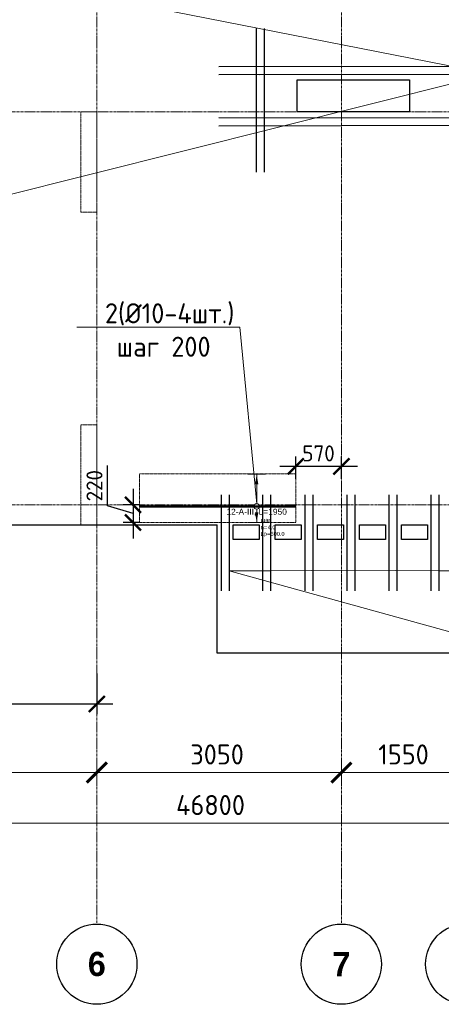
# Model space of a CAD drawing. Header units: millimetres. Extents: x -5898314 to 1055204, y -720802 to 1562611.
# Tile 114 of 256: x -87498 to -82239, y -615627 to -603347. Entities that reach past the tile are written whole.
import ezdxf
from ezdxf import colors
from ezdxf.entities.mleader import LeaderData, LeaderLine
from ezdxf.enums import TextEntityAlignment as Align
from ezdxf.math import Vec2, Vec3

# ---------------------------------------------------------------- set-up
doc = ezdxf.new("R2010")
doc.units = ezdxf.units.MM
doc.set_wipeout_variables(frame=1)
for name, pattern in [('01 Штриховая _4 мм_', [6, 3.5, -2.5]), ('______5', [1100, 800, -100, 100, -100]), ('DASHED', [7, 5, -2, 0]), ('GOST2.303 4', [7, 5, -2, 0]), ('осевая', [50.8, 31.75, -6.35, 6.35, -6.35])]:
    doc.linetypes.add(name, pattern=pattern)
for name, color, linetype, lineweight in [('907Сл Осевые', 1, 'Continuous', 0), ('RAZMER', 100, 'Continuous', 15), ('АрмСтер', 2, 'Continuous', 50), ('контур распр. стерхней', 2, 'GOST2.303 4', 20), ('Оси', 40, '______5', 18), ('Перекрытие ж_бетон', 1, 'Continuous', 30), ('подоснова', 151, 'Continuous', 5), ('РАЗМЕРЫ', 1, 'Continuous', 9)]:
    doc.layers.add(name, color=color, linetype=linetype, lineweight=lineweight)
doc.layers.add('АрмСтер_атрибуты', color=2, linetype='Continuous', lineweight=0, plot=False)
doc.layers.add('Колонна_ бетон', color=7, linetype='Continuous', lineweight=50, true_color=0xb4b496)
doc.styles.add('Century Gothic', font='GOTHIC.TTF')
doc.styles.add('GOST-2.304_Type-B', font='GOST_Common.ttf')
doc.styles.get("Standard").update_dxf_attribs({"font": 'arial.ttf'})
doc.styles.add('Аннотативный', font='arial.ttf')
doc.dimstyles.new('СПДС', dxfattribs={"dimscale": 100, "dimtxt": 2.5, "dimasz": 2, "dimexe": 1.25, "dimexo": 0, "dimtad": 1, "dimdec": 0, "dimrnd": 5, "dimtxsty": 'GOST-2.304_Type-B', "dimblk": 'ARCHTICK', "dimcen": 2.5, "dimdle": 2, "dimclrd": 1, "dimclre": 1, "dimclrt": 1, "dimadec": 0, "dimazin": 2, "dimtfac": 0.75, "dimtdec": 0, "dimtmove": 1, "dimatfit": 3, "dimfxl": 1, "dimtfillclr": 256, "dimtolj": 1, "dimarcsym": 1})

# ---------------------------------------------------------------- blocks, each defined once
blk = doc.blocks.new('_ArchTick')
at = {"color": 0, "linetype": 'ByBlock', "const_width": 0.15}
blk.add_lwpolyline([(-0.5, -0.5), (0.5, 0.5)], dxfattribs=at)
blk = doc.blocks.new('*D1441')
at = {"color": 1, "lineweight": -2, "transparency": 16777216}
for p, q in [((-85705, -346670), (-85705, -346545)), ((-38905, -346670), (-38905, -346545)), ((-85905, -346670), (-38705, -346670))]:
    blk.add_line(p, q, dxfattribs=at)
at = {"layer": 'DEFPOINTS', "color": 0, "lineweight": 0, "transparency": 16777216}
for p in [(-85705, -346670), (-38905, -346670), (-38905, -346670)]:
    blk.add_point(p, dxfattribs=at)
at = {"color": 1, "lineweight": -2, "transparency": 16777216, "xscale": 250, "yscale": 250, "zscale": 250, "rotation": 180}
blk.add_blockref('_ArchTick', (-85705, -346670), dxfattribs=at)
at = {"color": 1, "lineweight": -2, "transparency": 16777216, "xscale": 250, "yscale": 250, "zscale": 250}
blk.add_blockref('_ArchTick', (-38905, -346670), dxfattribs=at)
at = {"color": 1, "lineweight": 0, "transparency": 16777216, "insert": (-67487, -346445), "char_height": 250, "width": 104166.67, "attachment_point": 5, "style": 'GOST-2.304_Type-B'}
blk.add_mtext('\\A1;46800', dxfattribs=at)
blk = doc.blocks.new('NSY101')
at = {"color": 0, "linetype": 'ByBlock', "lineweight": -2}
blk.add_circle((0, 0), 50, dxfattribs=at)
blk = doc.blocks.new('СЛОЖНЫЙ_ОБЪЕКТ_33')
at = {"layer": 'Оси', "color": 16, "linetype": 'Continuous', "lineweight": 25, "transparency": 33554687, "xscale": 9.999999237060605, "yscale": 9.999999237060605, "zscale": 9.999999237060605}
blk.add_blockref('NSY101', (21513, -43009), dxfattribs=at)
at = {"layer": 'Оси', "color": 16, "linetype": 'Continuous', "lineweight": 25, "transparency": 33554687, "insert": (21513, -43009), "char_height": 300, "width": 385, "attachment_point": 5, "style": 'Century Gothic'}
blk.add_mtext('\\A1;{\\fCentury Gothic|i0|b1;\\H300.000000;\\W1.000000;\\C16;6}\\P', dxfattribs=at)
blk = doc.blocks.new('СЛОЖНЫЙ_ОБЪЕКТ_34')
at = {"layer": 'Оси', "color": 16, "linetype": 'Continuous', "lineweight": 25, "transparency": 33554687, "xscale": 9.999999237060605, "yscale": 9.999999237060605, "zscale": 9.999999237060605}
blk.add_blockref('NSY101', (24563, -43009), dxfattribs=at)
at = {"layer": 'Оси', "color": 16, "linetype": 'Continuous', "lineweight": 25, "transparency": 33554687, "insert": (24563, -43009), "char_height": 300, "width": 385, "attachment_point": 5, "style": 'Century Gothic'}
blk.add_mtext('\\A1;{\\fCentury Gothic|i0|b1;\\H300.000000;\\W1.000000;\\C16;7}\\P', dxfattribs=at)
blk = doc.blocks.new('СЛОЖНЫЙ_ОБЪЕКТ_35')
at = {"layer": 'Оси', "color": 16, "linetype": 'Continuous', "lineweight": 25, "transparency": 33554687, "xscale": 9.999999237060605, "yscale": 9.999999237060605, "zscale": 9.999999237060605}
blk.add_blockref('NSY101', (26113, -43009), dxfattribs=at)
at = {"layer": 'Оси', "color": 16, "linetype": 'Continuous', "lineweight": 25, "transparency": 33554687, "insert": (26113, -43009), "char_height": 300, "width": 385, "attachment_point": 5, "style": 'Century Gothic'}
blk.add_mtext('\\A1;{\\fCentury Gothic|i0|b1;\\H300.000000;\\W1.000000;\\C16;8}\\P', dxfattribs=at)
blk = doc.blocks.new('*D1451')
at = {"color": 1, "lineweight": -2, "transparency": 16777216}
for p, q in [((-72355, -346039), (-72355, -345914)), ((-68905, -346039), (-68905, -345914)), ((-72555, -346039), (-68705, -346039))]:
    blk.add_line(p, q, dxfattribs=at)
at = {"layer": 'DEFPOINTS', "color": 0, "lineweight": 0, "transparency": 16777216}
for p in [(-72355, -346039), (-68905, -346039), (-68905, -346039)]:
    blk.add_point(p, dxfattribs=at)
at = {"color": 1, "lineweight": -2, "transparency": 16777216, "xscale": 250, "yscale": 250, "zscale": 250, "rotation": 180}
blk.add_blockref('_ArchTick', (-72355, -346039), dxfattribs=at)
at = {"color": 1, "lineweight": -2, "transparency": 16777216, "xscale": 250, "yscale": 250, "zscale": 250}
blk.add_blockref('_ArchTick', (-68905, -346039), dxfattribs=at)
at = {"color": 1, "lineweight": 0, "transparency": 16777216, "insert": (-70655, -345814), "char_height": 250, "width": 83333.33, "attachment_point": 5, "style": 'GOST-2.304_Type-B'}
blk.add_mtext('\\A1;3450', dxfattribs=at)
blk = doc.blocks.new('*D1452')
at = {"color": 1, "lineweight": -2, "transparency": 16777216}
for p, q in [((-68905, -346039), (-68905, -345914)), ((-65855, -346039), (-65855, -345914)), ((-69105, -346039), (-65655, -346039))]:
    blk.add_line(p, q, dxfattribs=at)
at = {"layer": 'DEFPOINTS', "color": 0, "lineweight": 0, "transparency": 16777216}
for p in [(-68905, -346039), (-65855, -346039), (-65855, -346039)]:
    blk.add_point(p, dxfattribs=at)
at = {"color": 1, "lineweight": -2, "transparency": 16777216, "xscale": 250, "yscale": 250, "zscale": 250, "rotation": 180}
blk.add_blockref('_ArchTick', (-68905, -346039), dxfattribs=at)
at = {"color": 1, "lineweight": -2, "transparency": 16777216, "xscale": 250, "yscale": 250, "zscale": 250}
blk.add_blockref('_ArchTick', (-65855, -346039), dxfattribs=at)
at = {"color": 1, "lineweight": 0, "transparency": 16777216, "insert": (-67405, -345814), "char_height": 250, "width": 83333.33, "attachment_point": 5, "style": 'GOST-2.304_Type-B'}
blk.add_mtext('\\A1;3050', dxfattribs=at)
blk = doc.blocks.new('*D1453')
at = {"color": 1, "lineweight": -2, "transparency": 16777216}
for p, q in [((-65854.71808, -346038.91005), (-65854.71808, -345913.91005)), ((-64304.71808, -346038.91005), (-64304.71808, -345913.91005)), ((-66054.71808, -346038.91005), (-64104.71808, -346038.91005))]:
    blk.add_line(p, q, dxfattribs=at)
at = {"layer": 'DEFPOINTS', "color": 0, "lineweight": 0, "transparency": 16777216}
for p in [(-65854.71808, -346038.91005), (-64304.71808, -346038.91005), (-64304.71808, -346038.91005)]:
    blk.add_point(p, dxfattribs=at)
at = {"color": 1, "lineweight": -2, "transparency": 16777216, "xscale": 250, "yscale": 250, "zscale": 250, "rotation": 180}
blk.add_blockref('_ArchTick', (-65854.71808, -346038.91005), dxfattribs=at)
at = {"color": 1, "lineweight": -2, "transparency": 16777216, "xscale": 250, "yscale": 250, "zscale": 250}
blk.add_blockref('_ArchTick', (-64304.71808, -346038.91005), dxfattribs=at)
at = {"color": 1, "lineweight": 0, "transparency": 16777216, "insert": (-65079.71808, -345813.91005), "char_height": 250, "width": 83333.3333333, "attachment_point": 5, "style": 'GOST-2.304_Type-B'}
blk.add_mtext('\\A1;1550', dxfattribs=at)
blk = doc.blocks.new('подложка стн 1-го этажа')
at = {"layer": 'Колонна_ бетон', "color": 252, "linetype": 'DASHED', "lineweight": 0, "ltscale": 0.5, "true_color": 0x939598, "transparency": 33554687}
for p, q in [((24844, 14612, -200), (24644, 14612, -200)), ((24644, 14612, -200), (24644, 14612, -200)), ((24644, 14612, -200), (24644, 13362, -200)), ((24844, 14612, -200), (24644, 14612, -200)), ((24644, 14612, -200), (24644, 14612, -200)), ((24644, 14612, -200), (24644, 13362, -200)), ((24844, 14612, -200), (24844, 14612, -200)), ((24844, 13362, -200), (24844, 14612, -200)), ((24844, 14612, -200), (24844, 14612, -200)), ((24844, 13362, -200), (24844, 14612, -200)), ((24844, 13362, -200), (24644, 13362, -200)), ((24644, 13362, -200), (24644, 13362, -200)), ((24844, 13362, -200), (24644, 13362, -200)), ((24644, 13362, -200), (24644, 13362, -200)), ((24844, 13362, -200), (24844, 13362, -200)), ((24844, 13362, -200), (24844, 13362, -200)), ((24644, 9462, -200), (24644, 10712, -200)), ((24844, 10712, -200), (24644, 10712, -200)), ((24644, 9462, -200), (24644, 10712, -200)), ((24844, 10712, -200), (24644, 10712, -200)), ((24844, 9462, -200), (24844, 10712, -200)), ((24844, 9462, -200), (24844, 10712, -200)), ((24644, 9462, -200), (24844, 9462, -200)), ((24644, 9462, -200), (24844, 9462, -200))]:
    blk.add_line(p, q, dxfattribs=at)
blk = doc.blocks.new('*D593')
at = {"layer": 'DEFPOINTS', "color": 0, "lineweight": 0, "transparency": 16777216}
for p in [(-103335, -611002), (-86535, -611501), (-103335, -611882)]:
    blk.add_point(p, dxfattribs=at)
at = {"layer": 'РАЗМЕРЫ', "color": 1, "lineweight": -2, "transparency": 16777216}
for p, q in [((-103335, -611002), (-103335, -612007)), ((-86535, -611501), (-86535, -612007)), ((-86335, -611882), (-103535, -611882))]:
    blk.add_line(p, q, dxfattribs=at)
at = {"layer": 'РАЗМЕРЫ', "color": 1, "lineweight": -2, "transparency": 16777216, "xscale": 200, "yscale": 200, "zscale": 200, "rotation": 180}
blk.add_blockref('_ArchTick', (-103335, -611882), dxfattribs=at)
at = {"layer": 'РАЗМЕРЫ', "color": 1, "lineweight": -2, "transparency": 16777216, "xscale": 200, "yscale": 200, "zscale": 200}
blk.add_blockref('_ArchTick', (-86535, -611882), dxfattribs=at)
at = {"layer": 'РАЗМЕРЫ', "color": 1, "lineweight": 0, "transparency": 16777216, "insert": (-94935, -611695), "char_height": 250, "attachment_point": 5, "style": 'GOST-2.304_Type-B'}
blk.add_mtext('\\A1;16800', dxfattribs=at)
blk = doc.blocks.new('отв +6900')
at = {"layer": 'Перекрытие ж_бетон'}
blk.add_lwpolyline([(-246561, -179719), (-246561, -179319), (-245161, -179319), (-245161, -179719)], close=True, dxfattribs=at)
blk = doc.blocks.new('_None')
blk = doc.blocks.new('*U204')
at = {"layer": 'РАЗМЕРЫ'}
for p, q in [((112, 400), (-112, 400)), ((112, -200), (-112, -200))]:
    blk.add_line(p, q, dxfattribs=at)
at = {"layer": 'РАЗМЕРЫ', "ltscale": 15}
blk.add_line((0, -200), (0, 400), dxfattribs=at)
at = {"layer": 'РАЗМЕРЫ'}
for points in [[(0, 400), (21, 275), (-21, 275)], [(0, -200), (21, -75), (-21, -75)]]:
    blk.add_solid(points, dxfattribs=at)
at = {"layer": 'АрмСтер_атрибуты', "color": 215, "ltscale": 15, "style": 'Аннотативный'}
for s, p in [('шаг', (51, -194)), ('Lр=', (50, -368)), ('n=', (51, -285))]:
    blk.add_text(s, height=50, dxfattribs=at).set_placement(p)
at = {"layer": 'АрмСтер_атрибуты', "flags": 9}
for tag, p in [('МАССА', (-1034, 390)), ('ОБОЗНАЧЕНИЕ', (-1034, 276))]:
    blk.add_attdef(tag, p, '', height=75, dxfattribs=at)
at = {"layer": 'АрмСтер_атрибуты', "style": 'Аннотативный', "flags": 8}
blk.add_attdef('ПОЗ', (110, 30), '', height=75, dxfattribs=at)
at = {"layer": 'АрмСтер_атрибуты', "color": 215, "style": 'Аннотативный'}
for tag, p, flags in [('КОЛ', (138, -285), 8), ('ШАГ', (191, -194), 10), ('ШИРИНА', (173, -368), 8)]:
    blk.add_attdef(tag, p, '', height=50, dxfattribs=dict(at, flags=flags))
at = {"linetype": 'Continuous', "lineweight": 0}
blk.add_wipeout([(35, 0), (28, 21), (11, 33), (-11, 33), (-28, 21), (-35, 0), (-28, -21), (-11, -33), (11, -33), (28, -21)], dxfattribs=at)
at = {"color": 0, "linetype": 'ByBlock', "lineweight": -2, "ltscale": 100}
blk.add_line((-1463, 0), (487, 0), dxfattribs=at)
at = {"layer": 'РАЗМЕРЫ'}
blk.add_circle((0, 0), 35, dxfattribs=at)
at = {"layer": 'АрмСтер_атрибуты', "style": 'Аннотативный', "flags": 8}
blk.add_attdef('НАИМЕНОВАНИЕ', text='', height=75, dxfattribs=at).set_placement((0, -29), align=Align.TOP_CENTER)
blk = doc.blocks.new('*D632')
at = {"layer": '907Сл Осевые', "color": 1, "lineweight": -2, "transparency": 16777216}
for p, q in [((-86403, -609412), (-86403, -608907)), ((-86084, -609198), (-86084, -609817)), ((-86084, -609507), (-86403, -609412)), ((-86004, -609398), (-86209, -609398)), ((-86004, -609617), (-86209, -609617))]:
    blk.add_line(p, q, dxfattribs=at)
at = {"layer": 'DEFPOINTS', "color": 0, "lineweight": 0, "transparency": 16777216}
for p in [(-86004, -609398, 43150), (-86084, -609617), (-86004, -609617, 43150)]:
    blk.add_point(p, dxfattribs=at)
at = {"layer": '907Сл Осевые', "color": 1, "lineweight": -2, "transparency": 16777216, "xscale": 200, "yscale": 200, "zscale": 200}
for p, rotation in [((-86084, -609398), 90), ((-86084, -609617), 270)]:
    blk.add_blockref('_ArchTick', p, dxfattribs=dict(at, rotation=rotation))
at = {"layer": '907Сл Осевые', "color": 1, "lineweight": 0, "transparency": 16777216, "insert": (-86565, -609159), "char_height": 200, "attachment_point": 5, "rotation": 90, "style": 'GOST-2.304_Type-B'}
blk.add_mtext('\\A1;220', dxfattribs=at)
blk = doc.blocks.new('*D633')
at = {"layer": '907Сл Осевые', "color": 1, "lineweight": -2, "transparency": 16777216}
for p, q in [((-84054, -609073), (-84054, -608793)), ((-83485, -609073), (-83485, -608793)), ((-83285, -608918), (-84254, -608918))]:
    blk.add_line(p, q, dxfattribs=at)
at = {"layer": 'DEFPOINTS', "color": 0, "lineweight": 0, "transparency": 16777216}
for p in [(-84054, -608918), (-84054, -609073, 43150), (-83485, -609073)]:
    blk.add_point(p, dxfattribs=at)
at = {"layer": '907Сл Осевые', "color": 1, "lineweight": -2, "transparency": 16777216, "xscale": 200, "yscale": 200, "zscale": 200, "rotation": 180}
blk.add_blockref('_ArchTick', (-84054, -608918), dxfattribs=at)
at = {"layer": '907Сл Осевые', "color": 1, "lineweight": -2, "transparency": 16777216, "xscale": 200, "yscale": 200, "zscale": 200}
blk.add_blockref('_ArchTick', (-83485, -608918), dxfattribs=at)
at = {"layer": '907Сл Осевые', "color": 1, "lineweight": 0, "transparency": 16777216, "insert": (-83770, -608756), "char_height": 200, "attachment_point": 5, "style": 'GOST-2.304_Type-B'}
blk.add_mtext('\\A1;570', dxfattribs=at)
blk = doc.blocks.new('оси блок 2')
at = {"layer": 'Оси', "color": 16, "linetype": 'осевая', "lineweight": 0, "transparency": 33554687}
for p, q in [((-68904.7, -322543), (-68904.7, -347914.1)), ((-65854.7, -322543), (-65854.7, -347914.1)), ((-89822.3, -337801.3), (-37238.5, -337801.3)), ((-89822.3, -342701.3), (-37238.5, -342701.3))]:
    blk.add_line(p, q, dxfattribs=at)
at = {"layer": 'Оси', "color": 16, "linetype": 'Continuous', "lineweight": 25, "transparency": 33554687}
for name in ['СЛОЖНЫЙ_ОБЪЕКТ_33', 'СЛОЖНЫЙ_ОБЪЕКТ_34', 'СЛОЖНЫЙ_ОБЪЕКТ_35']:
    blk.add_blockref(name, (-90418.2, -305420.5), dxfattribs=at)
at = {"lineweight": 0}
for base, p1, p2, picture, middle in [((-68904.7, -346038.9), (-72354.7, -346038.9), (-68904.7, -346038.9), '*D1451', (-70654.9, -346038.9)), ((-65854.7, -346038.9), (-68904.7, -346038.9), (-65854.7, -346038.9), '*D1452', (-67404.9, -346038.9)), ((-64304.7, -346038.9), (-65854.7, -346038.9), (-64304.7, -346038.9), '*D1453', (-65079.7, -346038.9)), ((-38904.7, -346670.2), (-85704.7, -346670.2), (-38904.7, -346670.2), '*D1441', (-67487.3, -346670.2))]:
    dim = blk.add_linear_dim(base=base, p1=p1, p2=p2, dimstyle='СПДС', override={"dimgap": 1}, dxfattribs=at)
    dim.commit()
    dim.dimension.update_dxf_attribs({"geometry": picture, "text_midpoint": middle, "dimtype": 160})

msp = doc.modelspace()

# ---------------------------------------------------------------- linework, layer by layer
at = {"lineweight": 30}
for p, q in [((-84548.03, -603457.79), (-84548.03, -605247.79)), ((-81454.17, -603928.81), (-85012.54, -603935.39)), ((-81454.17, -604028.52), (-85012.54, -604035.1)), ((-81454.17, -604028.81), (-84509.24, -604035.39)), ((-81612.06, -604574.86), (-85014.64, -604570.99)), ((-81606.75, -604667.68), (-85012.54, -604675.47))]:
    msp.add_line(p, q, dxfattribs=at)
at = {"color": 5, "lineweight": 30}
msp.add_line((-84448.03, -603457.79), (-84448.03, -605247.79), dxfattribs=at)
at = {"layer": 'RAZMER', "lineweight": 30}
for points, elevation in [([(-83943.01, -609271.71), (-83943.05, -610471.71)], -0.05), ([(-83843.01, -609271.71), (-83843.05, -610471.71)], -0.05), ([(-83417.93, -609271.71), (-83417.97, -610471.71)], -0.14), ([(-83317.93, -609271.71), (-83317.97, -610471.71)], -0.14), ([(-82893.04, -609271.71), (-82893.08, -610471.71)], -0.02), ([(-82793.04, -609271.71), (-82793.08, -610471.71)], -0.02)]:
    msp.add_lwpolyline(points, dxfattribs=dict(at, elevation=elevation))
for points in [[(-82368.05, -609271.71), (-82368.09, -610471.71)], [(-82268.05, -609271.71), (-82268.09, -610471.71)]]:
    msp.add_lwpolyline(points, dxfattribs=at)
at = {"layer": 'контур распр. стерхней', "linetype": '01 Штриховая _4 мм_', "elevation": 43150}
msp.add_lwpolyline([(-84054.49, -609616.78), (-86004.49, -609616.78), (-86004.48, -609010.29), (-84054.48, -609010.29)], close=True, dxfattribs=at)
at = {"layer": 'Перекрытие ж_бетон'}
for p, q in [((-85035.11, -611247.93), (-85035.11, -609647.93)), ((-81685.11, -611247.93), (-85035.11, -611247.93))]:
    msp.add_line(p, q, dxfattribs=at)
msp.add_lwpolyline([(-103585.27, -609647.93), (-85035.11, -609647.93)], dxfattribs=at)
for points, elevation in [([(-84510.04, -609827.89), (-84835.04, -609827.89), (-84835.04, -609647.89), (-84510.04, -609647.89)], -0.07), ([(-83984.96, -609827.89), (-84309.96, -609827.89), (-84309.96, -609647.89), (-83984.96, -609647.89)], -0.16), ([(-83460.07, -609827.89), (-83785.07, -609827.89), (-83785.07, -609647.89), (-83460.07, -609647.89)], -0.05), ([(-82935.08, -609827.89), (-83260.08, -609827.89), (-83260.08, -609647.89), (-82935.08, -609647.89)], -0.04), ([(-82410.1, -609827.89), (-82735.1, -609827.89), (-82735.1, -609647.89), (-82410.1, -609647.89)], -0.02)]:
    msp.add_lwpolyline(points, close=True, dxfattribs=dict(at, elevation=elevation))

# ---------------------------------------------------------------- block references
for name, p in [('подложка стн 1-го этажа', (-111379.2, -619109.72, 560)), ('отв +6900', (162525.63, -424778.83, 200))]:
    msp.add_blockref(name, p)
at = {"layer": 'РАЗМЕРЫ'}
msp.add_blockref('оси блок 2', (-17630.56, -266696.6), dxfattribs=at)

# ---------------------------------------------------------------- dimensions: what is measured, and where the dimension line sits
at = {"layer": 'РАЗМЕРЫ', "color": 1, "lineweight": 0}
dim = msp.add_linear_dim(base=(-103335.27, -611882.02), p1=(-86535.27, -611500.56), p2=(-103335.27, -611001.6), dimstyle='СПДС', override={"dimrnd": 5}, dxfattribs=at)
dim.commit()
dim.dimension.update_dxf_attribs({"geometry": '*D593', "text_midpoint": (-94935.27, -611694.52)})

# ---------------------------------------------------------------- leaders
at = {"layer": 'подоснова', "color": 2, "lineweight": 0, "ltscale": 0.3}
ml = msp.add_multileader_mtext('Standard', dxfattribs=at)
ml.set_content('1 %%C12  А500С', color=2, style='GOST-2.304_Type-B')
ml.set_leader_properties(color=256, linetype='ByLayer', lineweight=15)
ml.set_arrow_properties(name='NONE')
ml.build(insert=Vec2(0, 0))
ml.multileader.update_dxf_attribs({"text_left_attachment_type": 6, "text_right_attachment_type": 6, "dogleg_length": 0.1, "arrow_head_size": 18})
ctx = ml.context
ctx.base_point, ctx.char_height, ctx.arrow_head_size, ctx.landing_gap_size, ctx.plane_origin = Vec3(-94025.9, -606676.97, 720), 250, 18, 20, Vec3(-103001.49, -605528.54, 720)
ctx.left_attachment, ctx.right_attachment, ctx.text_align_type = 6, 6, 1
notes = []
notes.append((ctx, [(1, (1, 1, 0), (-92203.99, -606676.97, 720), (-1, 0), 0.1, [(7, [(-98275.48, -598237.4, 720), (-97442.09, -604565.01, 720), (-93450.26, -600435.21, 720), (-94462.76, -602529.19, 720)], 0, []), (1, [(-92088.78, -605126.48, 720), (-91393.78, -602515.05, 720), (-86742.84, -603016.7, 720), (-81620.82, -604022.85, 720)], 0, [])])]))
ctx.mtext.insert, ctx.mtext.alignment, ctx.mtext.flow_direction = Vec3(-93114.99, -606376.97, 720), 2, 5
ml = msp.add_multileader_mtext('Standard', dxfattribs=at)
ml.set_content('4 (%%C12)\\Pшаг 100', color=2, style='GOST-2.304_Type-B')
ml.set_leader_properties(color=256, linetype='ByLayer', lineweight=15)
ml.set_arrow_properties(name='NONE')
ml.build(insert=Vec2(0, 0))
ml.multileader.update_dxf_attribs({"text_left_attachment_type": 6, "text_right_attachment_type": 6, "dogleg_length": 0.1, "arrow_head_size": 18})
ctx = ml.context
ctx.base_point, ctx.char_height, ctx.arrow_head_size, ctx.landing_gap_size, ctx.plane_origin = Vec3(-81220.29, -611233.38, 719.84), 250, 18, 20, Vec3(-84722.67, -609513.49, 719.84)
ctx.left_attachment, ctx.right_attachment, ctx.text_align_type = 6, 6, 1
notes.append((ctx, [(0, (1, 1, 0), (-81220.39, -611233.38, 719.84), (1, 0), 0.1, [(6, [(-81743.06, -610220.7, 719.84), (-82268.05, -610220.7, 719.84), (-82807.32, -610215.1, 719.84), (-83317.93, -610220.7, 719.84), (-83857.39, -610215.1, 719.84), (-84368, -610220.7, 719.84), (-84885.25, -610220.7, 719.84)], 0, [])])]))
ctx.mtext.insert, ctx.mtext.alignment, ctx.mtext.flow_direction = Vec3(-80644.99, -610933.38, 719.84), 2, 5
for ctx, leaders in notes:
    for number, flags, end, landing, length, lines in leaders:
        leader = LeaderData()
        leader.index, (leader.has_last_leader_line, leader.has_dogleg_vector, leader.attachment_direction) = number, flags
        leader.last_leader_point, leader.dogleg_vector, leader.dogleg_length = Vec3(end), Vec3(landing), length
        for number, points, colour, breaks in lines:
            line = LeaderLine()
            line.index, line.vertices, line.color, line.breaks = number, Vec3.list(points), colors.encode_raw_color(colour), breaks
            leader.lines.append(line)
        ctx.leaders.append(leader)

# ---------------------------------------------------------------- next in the draw order: block references
at = {"layer": 'АрмСтер', "ltscale": 15}
ref = msp.add_blockref('*U204', (-84541.98, -609416.78, 43150), dxfattribs=at)
ref.add_attrib('НАИМЕНОВАНИЕ', '12-A-III, L=1950', dxfattribs={"layer": 'АрмСтер_атрибуты', "height": 75, "style": 'Аннотативный', "flags": 8}).set_placement((-84541.98, -609446.11, 43150), align=Align.TOP_CENTER)
ref.add_attrib('КОЛ', '4.0', (-84403.93, -609701.9, 43150), dxfattribs={"layer": 'АрмСтер_атрибуты', "color": 215, "height": 50, "style": 'Аннотативный', "flags": 8})
ref.add_attrib('ШИРИНА', '600.0', (-84369.1, -609784.57, 43150), dxfattribs={"layer": 'АрмСтер_атрибуты', "color": 215, "height": 50, "style": 'Аннотативный', "flags": 8})

# ---------------------------------------------------------------- next in the draw order: linework, layer by layer
at = {"layer": 'RAZMER', "lineweight": 30}
for points, elevation in [([(-84985.25, -609271.71), (-84985.29, -610471.71)], -0.05), ([(-84885.25, -609271.71), (-84885.29, -610471.71)], -0.05), ([(-84468, -609271.71), (-84468.04, -610471.71)], -0.07), ([(-84368, -609271.71), (-84368.04, -610471.71)], -0.07)]:
    msp.add_lwpolyline(points, dxfattribs=dict(at, elevation=elevation))

# ---------------------------------------------------------------- next in the draw order: dimensions: what is measured, and where the dimension line sits
at = {"layer": '907Сл Осевые', "lineweight": 0}
dim = msp.add_linear_dim(base=(-84054.48, -608918.45), p1=(-83485.27, -609072.59), p2=(-84054.48, -609072.58, 43150), dimstyle='СПДС', override={"dimtxt": 2}, dxfattribs=at)
dim.commit()
dim.dimension.update_dxf_attribs({"geometry": '*D633', "text_midpoint": (-83769.88, -608755.95)})
dim = msp.add_linear_dim(base=(-86084.18, -609616.78), p1=(-86004.49, -609397.93, 43150), p2=(-86004.49, -609616.78, 43150), angle=90, dimstyle='СПДС', override={"dimtxt": 2}, dxfattribs=at)
dim.commit()
dim.dimension.update_dxf_attribs({"geometry": '*D632', "text_midpoint": (-86565.43, -609349.23)})

# ---------------------------------------------------------------- next in the draw order: leaders
at = {"layer": 'подоснова', "color": 2, "lineweight": 0, "ltscale": 0.3}
ml = msp.add_multileader_mtext('Standard', dxfattribs=at)
ml.set_content(' 2(%%C10-4шт.)\\Pшаг 200', color=2, style='GOST-2.304_Type-B')
ml.set_leader_properties(color=256, linetype='ByLayer', lineweight=15)
ml.set_arrow_properties(name='NONE')
ml.build(insert=Vec2(0, 0))
ml.multileader.update_dxf_attribs({"text_left_attachment_type": 6, "text_right_attachment_type": 6, "dogleg_length": 0.1, "arrow_head_size": 18})
ctx = ml.context
ctx.base_point, ctx.char_height, ctx.arrow_head_size, ctx.landing_gap_size, ctx.plane_origin = Vec3(-86653.14, -607183.74), 250, 18, 20, Vec3(-95559.84, -602452.19)
ctx.left_attachment, ctx.right_attachment, ctx.text_align_type = 6, 6, 1
notes = []
notes.append((ctx, [(1, (1, 1, 0), (-84752.43, -607183.74), (-1, 0), 0.1, [(0, [(-84541.98, -609386.78)], 0, [])])]))
ctx.mtext.insert, ctx.mtext.alignment, ctx.mtext.flow_direction = Vec3(-85702.84, -606883.74), 2, 5
for ctx, leaders in notes:
    for number, flags, end, landing, length, lines in leaders:
        leader = LeaderData()
        leader.index, (leader.has_last_leader_line, leader.has_dogleg_vector, leader.attachment_direction) = number, flags
        leader.last_leader_point, leader.dogleg_vector, leader.dogleg_length = Vec3(end), Vec3(landing), length
        for number, points, colour, breaks in lines:
            line = LeaderLine()
            line.index, line.vertices, line.color, line.breaks = number, Vec3.list(points), colors.encode_raw_color(colour), breaks
            leader.lines.append(line)
        ctx.leaders.append(leader)

doc.saveas('drawing.dxf')
